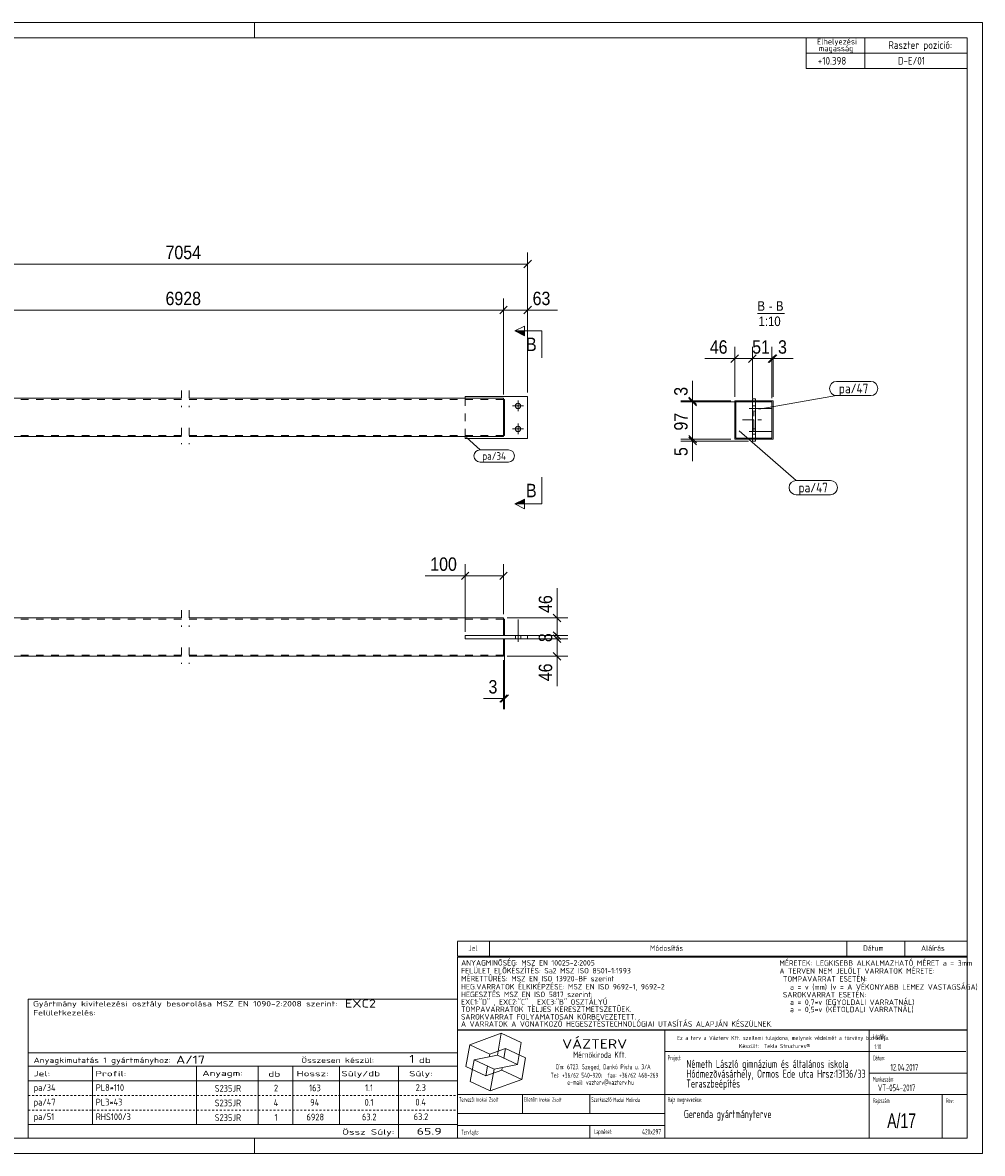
# Model space of a CAD drawing. Header units: millimetres. Extents: x 1 to 419, y 1 to 296.
# Tile 2 of 2: x 169 to 419, y 1 to 296. Entities that reach past the tile are written whole.
import ezdxf

# ---------------------------------------------------------------- set-up
doc = ezdxf.new("R2010")
doc.units = ezdxf.units.MM
for name, pattern in [('XKITLINE00', [0]), ('XKITLINE02', [4, 2, -2]), ('XKITLINE03', [6, 3, -1, 1, -1]), ('XKITLINE04', [3, 0.5, -0.5, 0.5, -0.5, 0.5, -0.5])]:
    doc.linetypes.add(name, pattern=pattern)
for name, color, linetype, lineweight in [('Bemassung', 1, 'Continuous', 0), ('Schnitt', 6, 'Continuous', 0), ('Schrauben', 7, 'Continuous', 0), ('Teil', 7, 'Continuous', 0), ('Text', 5, 'Continuous', 0), ('Ueberschrift', 7, 'Continuous', 0), ('Zeichnungsrahmen', 3, 'Continuous', 0)]:
    doc.layers.add(name, color=color, linetype=linetype, lineweight=lineweight)
doc.styles.add('ARIAL', font='ARIAL.TTF')
doc.styles.add('ISOCPEUR', font='ISOCPEUR.TTF')
doc.styles.add('ISOCPEUR_BOLD', font='ARIAL.TTF')

msp = doc.modelspace()

# ---------------------------------------------------------------- hatches: boundary and pattern name
at = {"layer": 'Schnitt'}
for points in [[(299.51, 214.32), (297.01, 215.57), (299.51, 215.57)], [(299.51, 170.43), (297.01, 170.43), (299.51, 171.68)]]:
    msp.add_hatch(color=256, dxfattribs=at).paths.add_polyline_path(points, flags=17)

# ---------------------------------------------------------------- linework, layer by layer
at = {"layer": 'Bemassung', "linetype": 'XKITLINE00', "lineweight": 0}
for p, q in [((300.31, 199.5), (300.31, 236.05)), ((301.3, 233.99), (299.32, 232.01)), ((121.71, 233), (300.31, 233)), ((295, 221.99), (293.02, 220.01)), ((295, 221.99), (293.02, 220.01)), ((294.01, 199), (294.01, 224.05)), ((294.01, 199), (294.01, 224.05)), ((301.3, 221.99), (299.32, 220.01)), ((300.31, 199.5), (300.31, 224.05)), ((128.01, 221), (294.01, 221)), ((294.01, 221), (300.31, 221)), ((300.31, 221), (308.13, 221)), ((300.31, 221), (308.13, 221)), ((354.36, 198.33), (354.36, 211.38)), ((358.96, 198.03), (358.96, 211.38)), ((364.06, 198.03), (364.06, 211.38)), ((354.36, 208.33), (346.54, 208.33)), ((354.36, 208.33), (346.54, 208.33)), ((355.35, 209.32), (353.37, 207.34)), ((354.36, 208.33), (358.96, 208.33)), ((359.95, 209.32), (357.97, 207.34)), ((359.56, 208.93), (357.97, 207.34)), ((358.96, 198.03), (358.96, 208.93)), ((358.96, 208.33), (364.06, 208.33)), ((364.97, 209.24), (363.07, 207.34)), ((364.66, 208.93), (363.07, 207.34)), ((365.35, 209.32), (363.37, 207.34)), ((364.06, 198.03), (364.06, 208.93)), ((364.06, 208.33), (364.36, 208.33)), ((364.36, 198.33), (364.36, 208.93)), ((364.36, 208.33), (369.58, 208.33)), ((364.36, 208.33), (369.58, 208.33)), ((365.05, 209.32), (364.81, 209.07)), ((343.36, 197.33), (343.36, 202.55)), ((343.36, 197.33), (343.36, 202.55)), ((342.37, 198.32), (344.35, 196.34)), ((342.37, 198.02), (344.35, 196.04)), ((342.45, 197.94), (344.35, 196.04)), ((353.36, 197.33), (340.31, 197.33)), ((358.76, 197.03), (340.31, 197.03)), ((358.76, 197.03), (340.31, 197.03)), ((343.36, 197.03), (343.36, 197.33)), ((343.36, 187.33), (343.36, 197.03)), ((353.36, 187.33), (340.31, 187.33)), ((353.36, 187.33), (340.31, 187.33)), ((357.96, 186.83), (340.31, 186.83)), ((342.37, 188.32), (344.35, 186.34)), ((342.37, 188.32), (344.35, 186.34)), ((342.37, 187.82), (344.35, 185.84)), ((343.36, 186.83), (343.36, 187.33)), ((343.36, 186.83), (343.36, 181.61)), ((343.36, 186.83), (343.36, 181.61)), ((284.01, 137.08), (284.01, 154.73)), ((294.01, 141.68), (294.01, 154.73)), ((284.01, 151.68), (273.6, 151.68)), ((284.01, 151.68), (273.6, 151.68)), ((285, 152.67), (283.02, 150.69)), ((284.01, 151.68), (294.01, 151.68)), ((295, 152.67), (293.02, 150.69)), ((308.01, 140.68), (308.01, 148.5)), ((308.01, 140.68), (308.01, 148.5)), ((307.02, 141.67), (309, 139.69)), ((295.01, 140.68), (310.81, 140.68)), ((308.01, 136.08), (308.01, 140.68)), ((295.01, 136.08), (310.81, 136.08)), ((295.01, 136.08), (302.51, 136.08)), ((307.02, 137.07), (309, 135.09)), ((307.02, 136.27), (309, 134.29)), ((307.41, 136.68), (309, 135.09)), ((307.41, 136.08), (310.81, 136.08)), ((307.41, 135.88), (309, 134.29)), ((308.01, 135.28), (308.01, 136.08)), ((294.31, 135.08), (294.31, 116.88)), ((295.01, 135.28), (302.51, 135.28)), ((295.01, 135.28), (310.81, 135.28)), ((307.41, 135.28), (310.81, 135.28)), ((308.01, 130.68), (308.01, 135.28)), ((295.01, 130.68), (310.81, 130.68)), ((307.02, 131.67), (309, 129.69)), ((308.01, 130.68), (308.01, 122.87)), ((308.01, 130.68), (308.01, 122.87)), ((294.01, 129.68), (294.01, 116.88)), ((294.01, 119.68), (288.79, 119.68)), ((294.01, 119.68), (288.79, 119.68)), ((295, 120.67), (293.02, 118.69)), ((295.3, 120.67), (293.32, 118.69)), ((294.01, 119.68), (294.31, 119.68))]:
    msp.add_line(p, q, dxfattribs=at)
at = {"layer": 'Bemassung'}
for p in [(300.31, 233), (294.01, 221), (294.01, 221), (300.31, 221), (354.36, 208.33), (358.96, 208.33), (358.96, 208.33), (364.06, 208.33), (364.06, 208.33), (364.36, 208.33), (343.36, 197.33), (343.36, 197.03), (343.36, 197.03), (343.36, 187.33), (343.36, 187.33), (343.36, 186.83), (284.01, 151.68), (294.01, 151.68), (308.01, 140.68), (308.01, 136.08), (308.01, 136.08), (308.01, 135.28), (308.01, 135.28), (308.01, 130.68), (294.01, 119.68), (294.31, 119.68)]:
    msp.add_point(p, dxfattribs=at)
at = {"layer": 'Schnitt', "linetype": 'XKITLINE00', "lineweight": 0}
for p, q in [((297.01, 215.57), (299.51, 216.82)), ((297.01, 215.57), (299.51, 214.32)), ((304.01, 215.57), (297.01, 215.57)), ((299.51, 214.32), (299.51, 216.82)), ((304.01, 215.57), (304.01, 208.57)), ((304.01, 170.43), (304.01, 177.43)), ((297.01, 170.43), (299.51, 171.68)), ((299.51, 171.68), (299.51, 169.18)), ((299.51, 169.18), (297.01, 170.43)), ((304.01, 170.43), (297.01, 170.43))]:
    msp.add_line(p, q, dxfattribs=at)
at = {"layer": 'Schrauben', "linetype": 'XKITLINE00', "lineweight": 0}
for p, q in [((296.41, 196), (299.21, 196)), ((297.81, 194.6), (297.81, 197.4)), ((358.16, 195.33), (363.96, 195.33)), ((358.96, 196.03), (359.76, 196.03)), ((358.96, 194.63), (359.76, 194.63)), ((296.41, 190), (299.21, 190)), ((297.81, 188.6), (297.81, 191.4)), ((358.16, 189.33), (363.96, 189.33)), ((358.96, 190.03), (359.76, 190.03)), ((358.96, 188.63), (359.76, 188.63)), ((297.81, 134.48), (297.81, 140.28)), ((297.81, 134.48), (297.81, 140.28)), ((297.11, 135.28), (297.11, 136.08)), ((297.11, 135.28), (297.11, 136.08)), ((298.51, 135.28), (298.51, 136.08)), ((298.51, 135.28), (298.51, 136.08))]:
    msp.add_line(p, q, dxfattribs=at)
for centre in [(297.81, 196), (297.81, 190)]:
    msp.add_circle(centre, 0.7, dxfattribs=at)
at = {"layer": 'Teil', "linetype": 'XKITLINE00', "lineweight": 0}
for p, q in [((210.01, 198), (128.01, 198)), ((294.01, 198), (212.01, 198)), ((300.31, 198.5), (284.01, 198.5)), ((284.01, 198.5), (284.01, 198)), ((294.01, 188), (294.01, 198)), ((294.31, 197.7), (294.01, 197.7)), ((294.31, 197.7), (294.31, 188.3)), ((300.31, 198.5), (300.31, 187.5)), ((358.96, 186.83), (358.96, 197.83)), ((358.96, 197.83), (359.76, 197.83)), ((359.76, 197.83), (359.76, 186.83)), ((354.36, 197.33), (358.96, 197.33)), ((354.36, 197.33), (354.36, 187.33)), ((358.96, 197.03), (354.66, 197.03)), ((354.66, 197.03), (354.66, 187.63)), ((364.36, 197.33), (359.76, 197.33)), ((364.06, 197.03), (359.76, 197.03)), ((364.06, 187.63), (364.06, 197.03)), ((364.36, 187.33), (364.36, 197.33)), ((128.01, 188), (210.01, 188)), ((212.01, 188), (294.01, 188)), ((284.01, 187.5), (284.01, 188)), ((300.31, 187.5), (284.01, 187.5)), ((294.31, 188.3), (294.01, 188.3)), ((354.36, 187.33), (358.96, 187.33)), ((358.96, 187.63), (354.66, 187.63)), ((359.76, 186.83), (358.96, 186.83)), ((359.76, 187.63), (364.06, 187.63)), ((364.36, 187.33), (359.76, 187.33)), ((128.01, 140.68), (210.01, 140.68)), ((212.01, 140.68), (294.01, 140.68)), ((294.01, 140.68), (294.01, 140.64)), ((294.01, 140.64), (294.01, 140.08)), ((294.31, 140.38), (294.01, 140.38)), ((294.01, 140.08), (294.01, 136.08)), ((294.31, 140.38), (294.31, 136.08)), ((284.01, 136.08), (300.31, 136.08)), ((284.01, 136.08), (284.01, 135.28)), ((300.31, 136.08), (300.31, 135.28)), ((284.01, 135.28), (300.31, 135.28)), ((294.01, 130.68), (294.01, 135.28)), ((294.31, 135.28), (294.31, 130.98)), ((210.01, 130.68), (128.01, 130.68)), ((294.01, 130.68), (212.01, 130.68)), ((294.31, 130.98), (294.01, 130.98))]:
    msp.add_line(p, q, dxfattribs=at)
at = {"layer": 'Teil', "linetype": 'XKITLINE02', "lineweight": 0}
for p, q in [((210.01, 197.7), (128.01, 197.7)), ((210.01, 200), (210.01, 195.7)), ((212.01, 200), (212.01, 195.7)), ((294.01, 197.7), (212.01, 197.7)), ((284.01, 197.7), (284.01, 198)), ((284.01, 198), (284.01, 197.7)), ((284.01, 198), (284.01, 188)), ((294.01, 197.7), (294.01, 188.3)), ((294.31, 197.7), (294.01, 197.7)), ((294.01, 188.3), (294.01, 197.7)), ((294.31, 197.7), (294.31, 188.3)), ((359.76, 197.03), (354.66, 197.03)), ((354.66, 187.63), (354.66, 197.03)), ((358.96, 197.33), (359.76, 197.33)), ((358.96, 197.33), (358.96, 197.03)), ((358.96, 197.03), (358.96, 187.63)), ((359.76, 197.33), (359.76, 197.03)), ((364.06, 197.03), (359.76, 197.03)), ((359.76, 197.03), (359.76, 187.63)), ((364.06, 197.03), (364.06, 187.63)), ((210.01, 190.3), (210.01, 186)), ((212.01, 190.3), (212.01, 186)), ((210.01, 188.3), (128.01, 188.3)), ((294.01, 188.3), (212.01, 188.3)), ((284.01, 188.3), (284.01, 188)), ((284.01, 188), (284.01, 188.3)), ((294.01, 188.36), (294.01, 188.3)), ((294.31, 188.3), (294.01, 188.3)), ((294.01, 188), (294.01, 188.18)), ((294.01, 188), (294.01, 188.05)), ((354.66, 187.63), (359.76, 187.63)), ((358.96, 187.33), (358.96, 187.63)), ((359.76, 187.33), (358.96, 187.33)), ((364.06, 187.63), (359.76, 187.63)), ((359.76, 187.63), (359.76, 187.33)), ((210.01, 142.68), (210.01, 138.38)), ((212.01, 142.68), (212.01, 138.38)), ((128.01, 140.38), (210.01, 140.38)), ((212.01, 140.38), (294.01, 140.38)), ((294.01, 140.08), (294.01, 140.51)), ((294.01, 140.38), (294.01, 136.08)), ((284.01, 135.28), (284.01, 136.08)), ((284.01, 136.08), (294.01, 136.08)), ((294.31, 136.08), (294.01, 136.08)), ((210.01, 132.98), (210.01, 128.68)), ((212.01, 132.98), (212.01, 128.68)), ((294.01, 135.28), (284.01, 135.28)), ((294.31, 135.28), (294.01, 135.28)), ((294.01, 130.98), (294.01, 135.28)), ((128.01, 130.98), (210.01, 130.98)), ((212.01, 130.98), (294.01, 130.98)), ((294.01, 131.04), (294.01, 130.98))]:
    msp.add_line(p, q, dxfattribs=at)
at = {"layer": 'Teil', "linetype": 'XKITLINE03', "lineweight": 0}
for p, q in [((359.36, 189.33), (359.36, 195.33)), ((356.36, 192.33), (362.36, 192.33))]:
    msp.add_line(p, q, dxfattribs=at)
at = {"layer": 'Text', "linetype": 'XKITLINE00', "lineweight": 0}
for p, q in [((380.94, 202.4), (389.87, 202.4)), ((360.65, 195.12), (380.94, 198.7)), ((380.94, 198.7), (389.87, 198.7)), ((355.55, 189.54), (370.4, 176.54)), ((284.4, 187.77), (287.89, 184.54)), ((287.89, 184.54), (295.28, 184.54)), ((295.28, 181.34), (287.89, 181.34)), ((370.4, 176.54), (379.33, 176.54)), ((370.4, 172.84), (379.33, 172.84))]:
    msp.add_line(p, q, dxfattribs=at)
for centre, radius, start, end in [((380.94, 200.55), 1.85, 90, 270), ((389.87, 200.55), 1.85, 270, 90), ((287.89, 182.94), 1.6, 90, 270), ((295.28, 182.94), 1.6, 270, 90), ((370.4, 174.69), 1.85, 90, 270), ((379.33, 174.69), 1.85, 270, 90)]:
    msp.add_arc(centre, radius, start, end, dxfattribs=at)
at = {"layer": 'Ueberschrift', "linetype": 'XKITLINE00', "lineweight": 0}
for p, q in [((373, 292), (373, 288)), ((388.3, 292), (388.3, 288)), ((373, 288), (415, 288)), ((373, 288), (373, 284)), ((388.31, 288), (388.31, 284)), ((373, 284), (415, 284)), ((360.29, 220.08), (367.35, 220.08)), ((282, 56.34), (415, 56.34)), ((282, 56.27), (282, 52.41)), ((290.4, 56.27), (290.4, 52.41)), ((383.64, 56.34), (383.64, 52.48)), ((398.76, 56.34), (398.76, 52.48)), ((281.99, 52.22), (414.99, 52.22)), ((281.99, 33.22), (281.99, 52.22)), ((282, 52.49), (415, 52.49)), ((414.99, 52.22), (414.99, 33.22)), ((169.99, 41.22), (282, 41.22)), ((170, 41.22), (170, 27.23)), ((282, 41.22), (281.99, 27.23)), ((414.99, 33.22), (281.99, 33.22)), ((282, 5), (282, 33.14)), ((282, 33.14), (415, 33.14)), ((336.11, 5), (336.11, 33.14)), ((389.49, 5), (389.49, 33.14)), ((285.21, 29.35), (293.43, 32.34)), ((292.43, 26.65), (293.43, 32.34)), ((298.66, 29.9), (293.43, 32.34)), ((297.66, 24.21), (298.66, 29.9)), ((169.99, 27.23), (281.99, 27.23)), ((169.99, 27.23), (169.99, 23.73)), ((281.99, 27.23), (281.99, 23.73)), ((284.2, 23.66), (285.21, 29.35)), ((290.44, 26.91), (285.21, 29.35)), ((286.33, 25.41), (292.43, 26.65)), ((290.32, 26.22), (290.44, 26.91)), ((290.44, 26.91), (294.55, 28.4)), ((297.66, 24.21), (292.43, 26.65)), ((294.1, 25.87), (294.55, 28.4)), ((299.78, 25.96), (294.55, 28.4)), ((336.11, 27.54), (414.69, 27.54)), ((169.99, 23.73), (281.99, 23.73)), ((169.99, 23.73), (169.99, 19.95)), ((186.79, 23.73), (186.79, 19.95)), ((213.92, 19.95), (213.92, 23.75)), ((229.99, 23.68), (229.99, 19.95)), ((239.04, 23.74), (239.04, 19.94)), ((251.19, 23.73), (251.19, 19.96)), ((266.59, 23.73), (266.59, 19.95)), ((281.99, 23.73), (281.99, 19.94)), ((289.44, 21.22), (284.2, 23.66)), ((285.33, 19.72), (286.33, 25.41)), ((291.56, 22.97), (286.33, 25.41)), ((289.44, 21.22), (289.88, 23.75)), ((291.56, 22.97), (297.66, 24.21)), ((298.78, 20.27), (299.78, 25.96)), ((289.44, 21.22), (293.55, 22.71)), ((290.56, 17.28), (291.56, 22.97)), ((293.55, 22.71), (293.67, 23.4)), ((298.78, 20.27), (293.55, 22.71)), ((389.49, 21.94), (415, 21.94)), ((169.99, 19.95), (281.99, 19.95)), ((169.99, 19.92), (170, 16.12)), ((186.79, 19.92), (186.79, 16.12)), ((213.93, 16.17), (213.93, 19.91)), ((229.99, 19.91), (229.99, 16.12)), ((239.04, 19.92), (239.04, 16.12)), ((251.19, 19.92), (251.19, 16.12)), ((266.59, 19.92), (266.59, 16.12)), ((281.99, 19.92), (281.99, 16.12)), ((290.56, 17.28), (285.33, 19.72)), ((290.56, 17.28), (298.78, 20.27)), ((169.99, 16.12), (170, 12.31)), ((186.79, 16.12), (186.79, 12.31)), ((213.93, 12.37), (213.93, 16.1)), ((229.99, 16.1), (229.99, 12.31)), ((239.04, 16.11), (239.04, 12.31)), ((251.19, 16.12), (251.19, 12.31)), ((266.59, 16.12), (266.59, 12.31)), ((281.99, 16.12), (281.99, 12.31)), ((282, 16.34), (414.97, 16.34)), ((298.95, 11.43), (298.95, 16.34)), ((316.51, 16.34), (316.51, 11.44)), ((408.54, 16.28), (408.54, 5)), ((169.99, 12.31), (170, 8.5)), ((186.79, 12.31), (186.79, 8.5)), ((213.93, 8.56), (213.93, 12.3)), ((229.99, 12.3), (229.99, 8.5)), ((239.04, 12.3), (239.04, 8.5)), ((251.19, 12.31), (251.19, 8.5)), ((266.59, 12.31), (266.59, 8.5)), ((281.99, 12.31), (281.99, 8.5)), ((282.04, 11.44), (336.11, 11.44)), ((169.99, 8.5), (281.99, 8.5)), ((169.99, 8.5), (169.99, 5)), ((266.59, 8.5), (266.59, 5)), ((281.99, 8.5), (281.99, 5)), ((282, 8.29), (336.08, 8.29)), ((316.52, 8.26), (316.52, 5.08))]:
    msp.add_line(p, q, dxfattribs=at)
at = {"layer": 'Ueberschrift', "linetype": 'XKITLINE04', "lineweight": 0}
for p, q in [((170, 16.12), (281.99, 16.12)), ((170, 12.31), (281.99, 12.31)), ((170, 8.5), (281.99, 8.5))]:
    msp.add_line(p, q, dxfattribs=at)
at = {"layer": 'Zeichnungsrahmen', "linetype": 'XKITLINE00', "lineweight": 0}
for p, q in [((419, 296), (1, 296)), ((229, 292), (229, 296)), ((419, 1), (419, 296)), ((415, 292), (5, 292)), ((415, 5), (415, 292)), ((5, 5), (415, 5)), ((229, 1), (229, 5)), ((1, 1), (419, 1))]:
    msp.add_line(p, q, dxfattribs=at)

# ---------------------------------------------------------------- texts
at = {"layer": 'Bemassung', "style": 'ARIAL', "width": 0.85}
for s, p in [('7054', (205.82, 234.3)), ('6928', (205.82, 222.3)), ('63', (301.62, 222.3)), ('46', (347.86, 209.63)), ('51', (358.92, 209.63)), ('3', (365.67, 209.63)), ('100', (274.91, 152.98)), ('3', (290.1, 120.98))]:
    msp.add_text(s, height=3.5, dxfattribs=at).set_placement(p)
for s, p in [('3', (342.06, 198.64)), ('97', (342.06, 189.58)), ('5', (342.06, 182.92)), ('46', (306.71, 142)), ('8', (306.71, 134.39)), ('46', (306.71, 124.18))]:
    msp.add_text(s, height=3.5, rotation=90.0002, dxfattribs=at).set_placement(p)
at = {"layer": 'Schnitt', "style": 'ARIAL', "width": 0.85}
for p in [(299.9, 210.32), (299.9, 172.18)]:
    msp.add_text('B', height=3.5, dxfattribs=at).set_placement(p)
at = {"layer": 'Text', "style": 'ISOCPEUR', "width": 0.85}
for s, height, p in [('pa/47', 2.5, (381.54, 199.3)), ('pa/34', 2, (288.49, 181.94)), ('pa/47', 2.5, (371, 173.44))]:
    msp.add_text(s, height=height, dxfattribs=at).set_placement(p)
at = {"layer": 'Ueberschrift'}
for s, height, style, width, p in [('Elhelyezési', 1.5, 'ISOCPEUR', 0.85, (375.84, 290.31)), ('magasság', 1.5, 'ISOCPEUR', 0.85, (376.3, 288.54)), ('Raszter pozició:', 2, 'ISOCPEUR', 0.85, (394.48, 289.15)), (' +10.398', 2, 'ISOCPEUR', 0.85, (374.98, 285.04)), ('D-E/01', 2, 'ISOCPEUR', 0.85, (396.95, 285.04)), ('B', 2.5, 'ARIAL', 0.85, (360.29, 220.83)), ('-', 2.5, 'ARIAL', 0.85, (363.26, 220.83)), ('B', 2.5, 'ARIAL', 0.85, (365.12, 220.83)), ('1:10', 2.5, 'ARIAL', 0.85, (360.57, 216.83)), ('Jel', 1.4, 'ISOCPEUR', 0.85, (284.84, 53.85)), ('Módosítás', 1.4, 'ISOCPEUR', 0.85, (332.25, 53.85)), ('Dátum', 1.4, 'ISOCPEUR', 0.85, (387.86, 53.85)), ('Aláírás', 1.4, 'ISOCPEUR', 0.85, (403, 53.85)), ('ANYAGMINÕSÉG: MSZ EN 10025-2:2005', 1.425, 'ISOCPEUR', 0.85, (282.98, 50)), ('MÉRETEK: LEGKISEBB ALKALMAZHATÓ MÉRET a = 3mm', 1.425, 'ISOCPEUR', 0.85, (366.04, 49.94)), ('MÉRETTÛRÉS: MSZ EN ISO 13920-BF szerint', 1.425, 'ISOCPEUR', 0.85, (282.96, 45.88)), ('FELÜLET ELÕKÉSZÍTÉS: Sa2 MSZ ISO 8501-1:1993', 1.425, 'ISOCPEUR', 0.85, (282.98, 47.95)), ('A TERVEN NEM JELÖLT VARRATOK MÉRETE:', 1.425, 'ISOCPEUR', 0.85, (366.04, 47.89)), (' TOMPAVARRAT ESETÉN:', 1.425, 'ISOCPEUR', 0.85, (366.02, 45.82)), ('HEG.VARRATOK ÉLKIKÉPZÉSE: MSZ EN ISO 9692-1, 9692-2', 1.425, 'ISOCPEUR', 0.85, (282.96, 43.77)), ('   a = v (mm) (v = A VÉKONYABB LEMEZ VASTAGSÁGA)', 1.425, 'ISOCPEUR', 0.85, (366.02, 43.7)), ('HEGESZTÉS MSZ EN ISO 5817 szerint: ', 1.425, 'ISOCPEUR', 0.85, (282.96, 41.76)), ('EXC1:"D" , EXC2:"C" , EXC3:"B" OSZTÁLYÚ', 1.425, 'ISOCPEUR', 0.85, (282.96, 39.79)), (' SAROKVARRAT ESETÉN:', 1.425, 'ISOCPEUR', 0.85, (366.02, 41.69)), ('   a = 0,7*v (EGYOLDALI VARRATNÁL)', 1.425, 'ISOCPEUR', 0.85, (366.02, 39.73)), ('Gyártmány kivitelezési osztály besorolása MSZ EN 1090-2:2008 szerint:', 1.4, 'ISOCPEUR', 1.275, (171.24, 39.34)), ('Felületkezelés:', 1.4, 'ISOCPEUR', 1.275, (171.28, 36.99)), ('EXC2', 2.1, 'ISOCPEUR', 1.275, (252.64, 39.04)), ('TOMPAVARRATOK TELJES KERESZTMETSZETÛEK.', 1.425, 'ISOCPEUR', 0.85, (282.95, 37.9)), ('   a = 0,5*v (KÉTOLDALI VARRATNÁL)', 1.425, 'ISOCPEUR', 0.85, (366.01, 37.84)), ('A VARRATOK A VONATKOZÓ HEGESZTÉSTECHNOLÓGIAI UTASÍTÁS ALAPJÁN KÉSZÜLNEK.', 1.425, 'ISOCPEUR', 0.85, (282.93, 34.06)), ('SAROKVARRAT FOLYAMATOSAN KÖRBEVEZETETT.', 1.425, 'ISOCPEUR', 0.85, (282.93, 35.91)), ('VÁZTERV', 2.45, 'ISOCPEUR', 1.19, (309.31, 28.33)), ('Ez a terv a Vázterv Kft. szellemi tulajdona, melynek védelmét a törvény biztosítja.', 1.05, 'ISOCPEUR', 0.838832, (339.33, 30.6)), ('Készült:  Tekla Structures®', 1.05, 'ISOCPEUR', 0.838832, (355.49, 28.47)), ('Lépték:', 1.26, 'ISOCPEUR', 0.51, (390.49, 30.92)), ('A/17', 2.1, 'ISOCPEUR', 1.275, (208.56, 24.39)), ('1', 2.1, 'ISOCPEUR', 1.275, (269.44, 24.6)), ('Mérnökiroda Kft.', 1.61, 'ISOCPEUR', 0.68, (312.21, 25.92)), ('Project:', 1.26, 'ISOCPEUR', 0.51, (336.89, 25.3)), ('Dátum:', 1.26, 'ISOCPEUR', 0.51, (390.45, 25.25)), ('1:10', 1.26, 'ISOCPEUR', 0.595, (390.81, 28.19)), ('Anyagkimutatás 1 gyártmányhoz:', 1.4, 'ISOCPEUR', 1.275, (171.39, 24.61)), ('Összesen készül:', 1.4, 'ISOCPEUR', 1.275, (241.24, 24.59)), ('db', 1.4, 'ISOCPEUR', 1.513248, (271.94, 24.58)), ('Cím: 6723. Szeged, Dankó Pista u. 3/A', 1.26, 'ISOCPEUR', 0.68, (307.58, 22.95)), ('Németh László gimnázium és általános iskola', 2.1, 'ISOCPEUR', 0.595, (341.74, 23.3)), ('12.04.2017', 1.75, 'ISOCPEUR', 0.595, (395.01, 22.59)), ('Jel:', 1.4, 'ISOCPEUR', 1.513248, (171.39, 21.11)), ('Profil:', 1.4, 'ISOCPEUR', 1.513248, (187.49, 21.11)), ('Anyagm:', 1.4, 'ISOCPEUR', 1.513248, (215.41, 21.21)), ('db', 1.4, 'ISOCPEUR', 1.513248, (232.64, 21.03)), ('Hossz:', 1.4, 'ISOCPEUR', 1.513248, (240.02, 21.11)), ('Súly/db', 1.4, 'ISOCPEUR', 1.513248, (251.7, 21.11)), ('Súly:', 1.4, 'ISOCPEUR', 1.513248, (269.39, 21.11)), ('Tel: +36/62 540-920;  fax: +36/62 468-269', 1.26, 'ISOCPEUR', 0.68, (306.33, 20.76)), ('Teraszbeépítés', 2.1, 'ISOCPEUR', 0.595, (341.74, 18.17)), ('Hódmezõvásárhely, Ormos Ede utca Hrsz:13136/33', 2.1, 'ISOCPEUR', 0.595, (341.74, 20.73)), ('Munkaszám:', 1.26, 'ISOCPEUR', 0.51, (390.41, 19.72)), ('pa/34', 1.75, 'ISOCPEUR', 0.85, (171.39, 17.3)), ('PL8*110', 1.75, 'ISOCPEUR', 0.85, (187.61, 17.3)), ('S235JR', 1.75, 'ISOCPEUR', 0.85, (218.66, 17.08)), ('2', 1.75, 'ISOCPEUR', 0.85, (234.11, 17.16)), ('163', 1.75, 'ISOCPEUR', 0.85, (243.28, 17.21)), ('1.1', 1.75, 'ISOCPEUR', 0.85, (257.91, 17.24)), ('2.3', 1.75, 'ISOCPEUR', 0.85, (271.1, 17.3)), ('e-mail: vazterv@vazterv.hu', 1.26, 'ISOCPEUR', 0.68, (310.67, 18.88)), ('VT-054-2017', 1.75, 'ISOCPEUR', 0.595, (391.73, 17.23)), ('pa/47', 1.75, 'ISOCPEUR', 0.85, (171.39, 13.49)), ('PL3*43', 1.75, 'ISOCPEUR', 0.85, (187.61, 13.49)), ('S235JR', 1.75, 'ISOCPEUR', 0.85, (218.66, 13.28)), ('4', 1.75, 'ISOCPEUR', 0.85, (234.04, 13.35)), ('94', 1.75, 'ISOCPEUR', 0.85, (243.58, 13.41)), ('0.1', 1.75, 'ISOCPEUR', 0.85, (257.76, 13.44)), ('0.4', 1.75, 'ISOCPEUR', 0.85, (271.03, 13.49)), ('Tervezõ:', 1.26, 'ISOCPEUR', 0.51, (282.44, 14.43)), ('Inokai Zsolt', 1.12, 'ISOCPEUR', 0.595, (286.88, 14.48)), ('Ellenõr:', 1.26, 'ISOCPEUR', 0.51, (299.39, 14.45)), ('Inokai Zsolt', 1.12, 'ISOCPEUR', 0.595, (303.35, 14.45)), ('Szerkesztõ:', 1.26, 'ISOCPEUR', 0.51, (316.93, 14.43)), ('Madai Melinda', 1.12, 'ISOCPEUR', 0.595, (322.69, 14.43)), ('Rajz megnevezése:', 1.26, 'ISOCPEUR', 0.51, (336.89, 14.38)), ('Rajzszám:', 1.26, 'ISOCPEUR', 0.51, (390.46, 14.14)), ('Rev:', 1.26, 'ISOCPEUR', 0.51, (409.52, 14.11)), ('Gerenda gyártmányterve', 2.1, 'ISOCPEUR', 0.595, (341.09, 10.2)), ('pa/51', 1.75, 'ISOCPEUR', 0.85, (171.39, 9.68)), ('RHS100/3', 1.75, 'ISOCPEUR', 0.85, (187.61, 9.68)), ('S235JR', 1.75, 'ISOCPEUR', 0.85, (218.66, 9.47)), ('1', 1.75, 'ISOCPEUR', 0.85, (234.26, 9.54)), ('6928', 1.75, 'ISOCPEUR', 0.85, (242.6, 9.6)), ('63.2', 1.75, 'ISOCPEUR', 0.85, (257.08, 9.63)), ('63.2', 1.75, 'ISOCPEUR', 0.85, (270.57, 9.68)), ('A/17', 3.85, 'ISOCPEUR_BOLD', 0.68, (394.15, 7.59)), ('Össz Súly:', 1.4, 'ISOCPEUR', 1.513248, (251.89, 5.88)), ('65.9', 1.75, 'ISOCPEUR', 1.513248, (271.34, 5.88)), ('Tervfajta:', 1.26, 'ISOCPEUR', 0.51, (283, 5.9)), ('Lapméret:', 1.26, 'ISOCPEUR', 0.51, (317.7, 6.04)), ('420x297', 1.4, 'ISOCPEUR', 0.595, (330.18, 5.94))]:
    msp.add_text(s, height=height, dxfattribs=dict(at, style=style, width=width)).set_placement(p)

doc.saveas('drawing.dxf')
